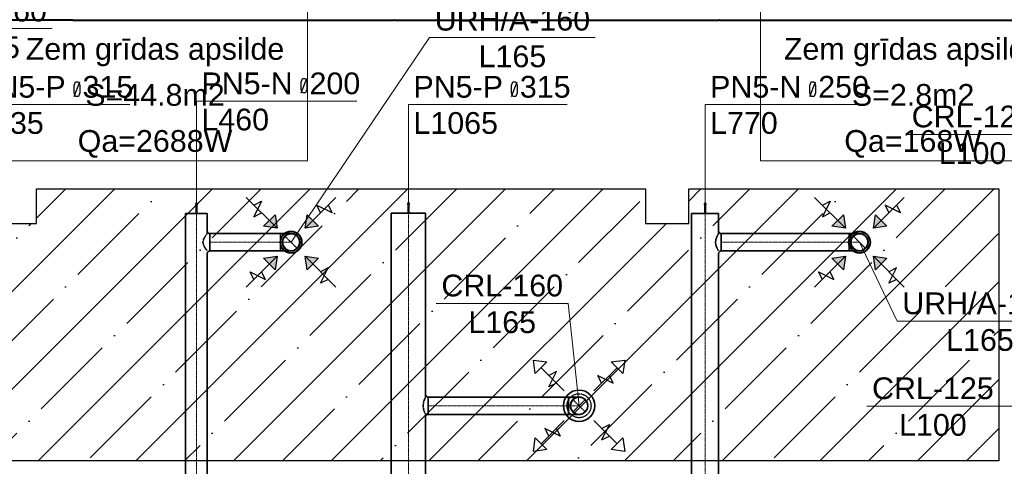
# Model space of a CAD drawing. Header units: millimetres. Extents: x -134161 to 355560, y -27497 to 30328.
# Tile 13 of 95: x -119211 to -110162, y 4075 to 8181. Entities that reach past the tile are written whole.
import ezdxf

# ---------------------------------------------------------------- set-up
doc = ezdxf.new("R2010")
doc.units = ezdxf.units.MM
for name, pattern in [('CenterLine', [17.2, 13, -2, 0.2, -2]), ('HIDDEN', [9.525, 6.35, -3.175]), ('UnderCeiling', [6.7, 4.2, -1, 0.5, -1])]:
    doc.linetypes.add(name, pattern=pattern)
doc.layers.add('AVK-A_uzdevums', color=1, linetype='CONTINUOUS', lineweight=30)
for name, color, linetype in [('Dz1-Turpgaita', 7, 'CONTINUOUS'), ('Vent-PN5-N', 7, 'CONTINUOUS'), ('Vent-PN5-N-Iekarta', 7, 'CONTINUOUS'), ('Vent-PN5-N-Teksts-', 7, 'CONTINUOUS'), ('Vent-PN5-P', 7, 'CONTINUOUS'), ('Vent-PN5-P-Iekarta', 7, 'CONTINUOUS'), ('Vent-PN5-P-Plusmas bulta', 7, 'CONTINUOUS'), ('Vent-PN5-P-Teksts-', 7, 'CONTINUOUS'), ('Vent-PN6-P-Teksts-', 7, 'CONTINUOUS'), ('Vent-PN8-N-Teksts-', 7, 'CONTINUOUS'), ('Vent-PN9-N-Plusmas bulta', 7, 'CONTINUOUS'), ('Vent-PN9-N-Teksts-', 7, 'CONTINUOUS')]:
    doc.layers.add(name, color=color, linetype=linetype)
doc.styles.add('Arial', font='arial.ttf', dxfattribs={"height": 187.5})

# ---------------------------------------------------------------- blocks, each defined once
blk = doc.blocks.new('*U147')
at = {"layer": 'Vent-PN5-N-Teksts-', "color": 7, "linetype": 'Continuous', "lineweight": 15}
for p, q in [((15430.1, 6135, 2300), (16703.1, 8016.3, 2300)), ((16703.1, 8016.3, 2300), (18226.2, 8016.3, 2300))]:
    blk.add_line(p, q, dxfattribs=at)
at = {"layer": 'Vent-PN5-N-Teksts-', "color": 7, "linetype": 'Continuous', "lineweight": 25, "style": 'Arial'}
for s, p in [('URH/A-160', (16750.4, 8081.3, 2300)), ('L165', (17153.9, 7744.4, 2300))]:
    blk.add_text(s, height=200, dxfattribs=at).set_placement(p)
blk = doc.blocks.new('*U148')
at = {"layer": 'Vent-PN5-N-Teksts-', "color": 7, "linetype": 'Continuous', "lineweight": 15}
for p, q in [((20654.3, 6135, 2300), (21000.2, 5408.5, 2300)), ((21000.2, 5408.5, 2300), (22523.3, 5408.5, 2300))]:
    blk.add_line(p, q, dxfattribs=at)
at = {"layer": 'Vent-PN5-N-Teksts-', "color": 7, "linetype": 'Continuous', "lineweight": 25, "style": 'Arial'}
for s, p in [('URH/A-160', (21047.5, 5473.5, 2300)), ('L165', (21451, 5136.6, 2300))]:
    blk.add_text(s, height=200, dxfattribs=at).set_placement(p)
blk = doc.blocks.new('*U167')
at = {"layer": 'Vent-PN5-P-Teksts-', "color": 7, "linetype": 'Continuous', "lineweight": 15}
for p, q in [((11176.8, 4631.9, 2300), (12020.5, 8099.5, 2300)), ((12020.5, 8099.5, 2300), (13233.2, 8099.5, 2300))]:
    blk.add_line(p, q, dxfattribs=at)
at = {"layer": 'Vent-PN5-P-Teksts-', "color": 7, "linetype": 'Continuous', "lineweight": 25, "style": 'Arial'}
for s, p in [('CRL-160', (12067.8, 8164.5, 2300)), ('L165', (12316.1, 7827.7, 2300))]:
    blk.add_text(s, height=200, dxfattribs=at).set_placement(p)
blk = doc.blocks.new('*U173')
at = {"layer": 'Vent-PN5-P-Teksts-', "color": 7, "linetype": 'Continuous', "lineweight": 15}
for p, q in [((17977.5, 5572.1, 2300), (16764.8, 5572.1, 2300)), ((18077, 4631.9, 2300), (17977.5, 5572.1, 2300))]:
    blk.add_line(p, q, dxfattribs=at)
at = {"layer": 'Vent-PN5-P-Teksts-', "color": 7, "linetype": 'Continuous', "lineweight": 25, "style": 'Arial'}
for s, p in [('CRL-160', (16812.1, 5637.1, 2300)), ('L165', (17060.4, 5300.3, 2300))]:
    blk.add_text(s, height=200, dxfattribs=at).set_placement(p)
blk = doc.blocks.new('*U174')
at = {"layer": 'Vent-PN6-P-Teksts-', "color": 7, "linetype": 'Continuous', "lineweight": 15}
for p, q in [((22299.8, 7126.2, 2300), (21087.1, 7126.2, 2300)), ((22815, 5863.4, 2300), (22299.8, 7126.2, 2300))]:
    blk.add_line(p, q, dxfattribs=at)
at = {"layer": 'Vent-PN6-P-Teksts-', "color": 7, "linetype": 'Continuous', "lineweight": 25, "style": 'Arial'}
for s, p in [('CRL-125', (21134.4, 7191.2, 2300)), ('L100', (21382.7, 6854.4, 2300))]:
    blk.add_text(s, height=200, dxfattribs=at).set_placement(p)
blk = doc.blocks.new('*U175')
at = {"layer": 'Vent-PN6-P-Teksts-', "color": 7, "linetype": 'Continuous', "lineweight": 15}
for p, q in [((21935.5, 4627.6, 2300), (20722.8, 4627.6, 2300)), ((22815, 4627.6, 2300), (21935.5, 4627.6, 2300))]:
    blk.add_line(p, q, dxfattribs=at)
at = {"layer": 'Vent-PN6-P-Teksts-', "color": 7, "linetype": 'Continuous', "lineweight": 25, "style": 'Arial'}
for s, p in [('CRL-125', (20770.1, 4692.6, 2300)), ('L100', (21018.4, 4355.8, 2300))]:
    blk.add_text(s, height=200, dxfattribs=at).set_placement(p)
blk = doc.blocks.new('*U206')
at = {"layer": 'Vent-PN5-P-Plusmas bulta', "color": 7, "linetype": 'Continuous', "lineweight": 25}
for p, q in [((17674.7, 4928.2, 2205), (17657, 5052, 2205)), ((17657, 5052, 2205), (17780.7, 5034.3, 2205)), ((17674.7, 4928.2, 2205), (17657, 5052, 2205)), ((17657, 5052, 2205), (17780.7, 5034.3, 2205)), ((17780.7, 5034.3, 2205), (17674.7, 4928.2, 2205)), ((17939.8, 4769.1, 2205), (17727.7, 4981.3, 2205)), ((18214.2, 4769.1, 2205), (18426.3, 4981.3, 2205)), ((18373.3, 5034.3, 2205), (18497, 5052, 2205)), ((18373.3, 5034.3, 2205), (18497, 5052, 2205)), ((18479.4, 4928.2, 2205), (18373.3, 5034.3, 2205)), ((18497, 5052, 2205), (18479.4, 4928.2, 2205)), ((18497, 5052, 2205), (18479.4, 4928.2, 2205)), ((17798.4, 4804.5, 2205), (17869.1, 4945.9, 2205)), ((17869.1, 4945.9, 2205), (17798.4, 4910.5, 2205)), ((18284.9, 4839.8, 2205), (18249.6, 4910.5, 2205)), ((18249.6, 4910.5, 2205), (18391, 4839.8, 2205)), ((18391, 4839.8, 2205), (18355.6, 4910.5, 2205)), ((17869.1, 4839.8, 2205), (17798.4, 4804.5, 2205)), ((17939.8, 4494.8, 2205), (17727.7, 4282.6, 2205)), ((18214.2, 4494.8, 2205), (18426.3, 4282.6, 2205)), ((18284.9, 4424.1, 2205), (18355.6, 4459.4, 2205)), ((18355.6, 4459.4, 2205), (18284.9, 4318, 2205)), ((17904.5, 4353.3, 2205), (17763.1, 4424.1, 2205)), ((17763.1, 4424.1, 2205), (17798.4, 4353.3, 2205)), ((17869.1, 4424.1, 2205), (17904.5, 4353.3, 2205)), ((18284.9, 4318, 2205), (18355.6, 4353.3, 2205)), ((17657, 4211.9, 2205), (17674.7, 4335.7, 2205)), ((17657, 4211.9, 2205), (17674.7, 4335.7, 2205)), ((17674.7, 4335.7, 2205), (17780.7, 4229.6, 2205)), ((18373.3, 4229.6, 2205), (18479.4, 4335.7, 2205)), ((18479.4, 4335.7, 2205), (18497, 4211.9, 2205)), ((18479.4, 4335.7, 2205), (18497, 4211.9, 2205)), ((17780.7, 4229.6, 2205), (17657, 4211.9, 2205)), ((17780.7, 4229.6, 2205), (17657, 4211.9, 2205)), ((18497, 4211.9, 2205), (18373.3, 4229.6, 2205)), ((18497, 4211.9, 2205), (18373.3, 4229.6, 2205))]:
    blk.add_line(p, q, dxfattribs=at)
blk = doc.blocks.new('*U207')
at = {"layer": 'Vent-PN5-P', "color": 5, "linetype": 'UnderCeiling', "lineweight": 35}
for p, q in [((16350.9, 4743.9, 2700), (16350.9, 4519.9, 2700)), ((16662.9, 4705.9, 2730.6), (16655.4, 4688.5, 2756.6)), ((16665.9, 4711.9, 2700), (16662.9, 4705.9, 2730.6)), ((16665.9, 4743.9, 2700), (16665.9, 4711.9, 2700)), ((16647.4, 4662.6, 2773.9), (16644, 4631.9, 2780)), ((16644, 4631.9, 2780), (16647.4, 4601.3, 2773.9)), ((16655.4, 4688.5, 2756.6), (16647.4, 4662.6, 2773.9)), ((16647.4, 4601.3, 2773.9), (16655.4, 4575.4, 2756.6)), ((16655.4, 4575.4, 2756.6), (16662.9, 4558, 2730.6)), ((16662.9, 4558, 2730.6), (16665.9, 4551.9, 2700)), ((16665.9, 4527.9, 2700), (16665.9, 4519.9, 2700))]:
    blk.add_line(p, q, dxfattribs=at)
at = {"layer": 'Vent-PN5-P', "color": 7, "linetype": 'CenterLine', "lineweight": 18}
blk.add_line((16508.4, 4743.9, 2700), (16508.4, 4519.9, 2700), dxfattribs=at)
at = {"layer": 'Vent-PN5-P', "color": 5, "linetype": 'UnderCeiling', "lineweight": 35}
blk.add_ellipse((16689.9, 4735.9, 2700), major_axis=(-24, 0), ratio=1, start_param=0, end_param=1.570796, dxfattribs=at)
at = {"layer": 'Vent-PN5-P', "color": 5, "linetype": 'UnderCeiling', "lineweight": 35, "extrusion": (1, 0, 0)}
blk.add_ellipse((16689.9, 4631.9, 2700), major_axis=(0, 80), ratio=1, start_param=0, end_param=3.141593, dxfattribs=at)
at = {"layer": 'Vent-PN5-P', "color": 5, "linetype": 'UnderCeiling', "lineweight": 35, "extrusion": (0, 0, -1)}
blk.add_ellipse((16689.9, 4527.9, 2700), major_axis=(-24, 0), ratio=1, start_param=0, end_param=1.570796, dxfattribs=at)
blk = doc.blocks.new('*U208')
at = {"layer": 'Vent-PN5-P', "color": 5, "linetype": 'UnderCeiling', "lineweight": 35}
for p, q in [((16350.9, 4743.9, 2700), (16350.9, 6402, 2700)), ((16665.9, 4743.9, 2700), (16665.9, 6402, 2700))]:
    blk.add_line(p, q, dxfattribs=at)
at = {"layer": 'Vent-PN5-P', "color": 7, "linetype": 'CenterLine', "lineweight": 18}
blk.add_line((16508.4, 4743.9, 2700), (16508.4, 6402, 2700), dxfattribs=at)
blk = doc.blocks.new('*U209')
at = {"layer": 'Vent-PN5-P', "color": 5, "linetype": 'UnderCeiling', "lineweight": 35}
for p, q in [((17981, 4711.9, 2700), (16689.9, 4711.9, 2700)), ((17981, 4551.9, 2700), (16689.9, 4551.9, 2700))]:
    blk.add_line(p, q, dxfattribs=at)
at = {"layer": 'Vent-PN5-P', "color": 7, "linetype": 'CenterLine', "lineweight": 18}
blk.add_line((17981, 4631.9, 2700), (16689.9, 4631.9, 2700), dxfattribs=at)
blk = doc.blocks.new('*U210')
at = {"layer": 'Vent-PN5-P-Iekarta', "color": 5, "linetype": 'Continuous', "lineweight": 35}
for p, q in [((18020.4, 4688.5, 2247), (18046.4, 4705.9, 2247)), ((18046.4, 4705.9, 2247), (18077, 4711.9, 2247)), ((18077, 4711.9, 2247), (18107.6, 4705.9, 2247)), ((18107.6, 4705.9, 2247), (18133.6, 4688.5, 2247)), ((17997, 4631.9, 2247), (18003.1, 4662.6, 2247)), ((18003.1, 4601.3, 2247), (17997, 4631.9, 2247)), ((18003.1, 4662.6, 2247), (18020.4, 4688.5, 2247)), ((18133.6, 4688.5, 2247), (18150.9, 4662.6, 2247)), ((18150.9, 4662.6, 2247), (18157, 4631.9, 2247)), ((18157, 4631.9, 2247), (18150.9, 4601.3, 2247)), ((18020.4, 4575.4, 2247), (18003.1, 4601.3, 2247)), ((18046.4, 4558, 2247), (18020.4, 4575.4, 2247)), ((18077, 4551.9, 2247), (18046.4, 4558, 2247)), ((18107.6, 4558, 2247), (18077, 4551.9, 2247)), ((18133.6, 4575.4, 2247), (18107.6, 4558, 2247)), ((18150.9, 4601.3, 2247), (18133.6, 4575.4, 2247))]:
    blk.add_line(p, q, dxfattribs=at)
for centre, radius in [((18077, 4631.9, 2235), 144), ((18077, 4631.9, 2300), 80), ((18077, 4631.9, 2247), 2.5)]:
    blk.add_circle(centre, radius, dxfattribs=at)
at = {"layer": 'Vent-PN5-P-Iekarta', "color": 7, "linetype": 'HIDDEN', "lineweight": -3}
blk.add_circle((18077, 4631.9, 2200), 110, dxfattribs=at)
blk = doc.blocks.new('*U211')
at = {"layer": 'Vent-PN5-P', "color": 7, "linetype": 'Continuous', "lineweight": -3}
blk.add_line((18077, 4631.9, 2354), (18077, 4631.9, 2353), dxfattribs=at)
blk = doc.blocks.new('*U212')
at = {"layer": 'Vent-PN5-P', "color": 7, "linetype": 'UnderCeiling', "lineweight": 18}
for p, q in [((18020.4, 4688.5, 2604), (18133.6, 4575.4, 2604)), ((18133.6, 4688.5, 2604), (18020.4, 4575.4, 2604))]:
    blk.add_line(p, q, dxfattribs=at)
at = {"layer": 'Vent-PN5-P', "color": 5, "linetype": 'UnderCeiling', "lineweight": 35, "extrusion": (-1, 0, 0)}
blk.add_ellipse((17981, 4631.9, 2700), major_axis=(0, -80), ratio=1, start_param=0, end_param=3.141593, dxfattribs=at)
at = {"layer": 'Vent-PN5-P', "color": 5, "linetype": 'UnderCeiling', "lineweight": 35, "extrusion": (0, -1, 0)}
for centre in [(17981, 4711.9, 2604), (17981, 4551.9, 2604)]:
    blk.add_ellipse(centre, major_axis=(96, 0), ratio=1, start_param=0, end_param=1.570796, dxfattribs=at)
at = {"layer": 'Vent-PN5-P', "color": 7, "linetype": 'HIDDEN', "lineweight": -3, "extrusion": (0, 0, -1)}
blk.add_ellipse((18077, 4631.9, 2604), major_axis=(0, -80), ratio=1, start_param=0, end_param=3.141593, dxfattribs=at)
at = {"layer": 'Vent-PN5-P', "color": 5, "linetype": 'UnderCeiling', "lineweight": 35, "extrusion": (0, 0, -1)}
blk.add_ellipse((18077, 4631.9, 2604), major_axis=(0, 80), ratio=1, start_param=0, end_param=3.141593, dxfattribs=at)
at = {"layer": 'Vent-PN5-P', "color": 7, "linetype": 'CenterLine', "lineweight": 18, "extrusion": (0, -1, 0)}
blk.add_ellipse((17981, 4631.9, 2604), major_axis=(96, 0), ratio=1, start_param=0, end_param=1.570796, dxfattribs=at)
blk = doc.blocks.new('*U281')
at = {"layer": 'Vent-PN5-N', "color": 1, "linetype": 'UnderCeiling', "lineweight": 35}
for p, q in [((14459.8, 6247, 2700), (14459.8, 6023, 2700)), ((14659.8, 6247, 2700), (14659.8, 6215, 2700)), ((14627.2, 6165.6, 2773.9), (14619.8, 6135, 2780)), ((14642.3, 6191.6, 2756.6), (14627.2, 6165.6, 2773.9)), ((14655, 6208.9, 2730.6), (14642.3, 6191.6, 2756.6)), ((14659.8, 6215, 2700), (14655, 6208.9, 2730.6)), ((14619.8, 6135, 2780), (14627.2, 6104.4, 2773.9)), ((14627.2, 6104.4, 2773.9), (14642.3, 6078.5, 2756.6)), ((14642.3, 6078.5, 2756.6), (14655, 6061.1, 2730.6)), ((14655, 6061.1, 2730.6), (14659.8, 6055, 2700)), ((14659.8, 6031, 2700), (14659.8, 6023, 2700))]:
    blk.add_line(p, q, dxfattribs=at)
at = {"layer": 'Vent-PN5-N', "color": 7, "linetype": 'CenterLine', "lineweight": 18}
blk.add_line((14559.8, 6247, 2700), (14559.8, 6023, 2700), dxfattribs=at)
at = {"layer": 'Vent-PN5-N', "color": 1, "linetype": 'UnderCeiling', "lineweight": 35}
blk.add_ellipse((14683.8, 6239, 2700), major_axis=(-24, 0), ratio=1, start_param=0, end_param=1.570796, dxfattribs=at)
at = {"layer": 'Vent-PN5-N', "color": 1, "linetype": 'UnderCeiling', "lineweight": 35, "extrusion": (1, 0, 0)}
blk.add_ellipse((14683.8, 6135, 2700), major_axis=(0, 80), ratio=1, start_param=0, end_param=3.141593, dxfattribs=at)
at = {"layer": 'Vent-PN5-N', "color": 1, "linetype": 'UnderCeiling', "lineweight": 35, "extrusion": (0, 0, -1)}
blk.add_ellipse((14683.8, 6031, 2700), major_axis=(-24, 0), ratio=1, start_param=0, end_param=1.570796, dxfattribs=at)
blk = doc.blocks.new('*U282')
at = {"layer": 'Vent-PN5-N', "color": 1, "linetype": 'UnderCeiling', "lineweight": 35}
for p, q in [((14459.8, 6247, 2700), (14459.8, 6398.6, 2700)), ((14659.8, 6247, 2700), (14659.8, 6398.6, 2700))]:
    blk.add_line(p, q, dxfattribs=at)
at = {"layer": 'Vent-PN5-N', "color": 7, "linetype": 'CenterLine', "lineweight": 18}
blk.add_line((14559.8, 6247, 2700), (14559.8, 6398.6, 2700), dxfattribs=at)
blk = doc.blocks.new('*U283')
at = {"layer": 'Vent-PN5-N', "color": 1, "linetype": 'UnderCeiling', "lineweight": 35}
for p, q in [((15334.1, 6215, 2700), (14683.8, 6215, 2700)), ((15334.1, 6055, 2700), (14683.8, 6055, 2700))]:
    blk.add_line(p, q, dxfattribs=at)
at = {"layer": 'Vent-PN5-N', "color": 7, "linetype": 'CenterLine', "lineweight": 18}
blk.add_line((15334.1, 6135, 2700), (14683.8, 6135, 2700), dxfattribs=at)
blk = doc.blocks.new('*U284')
at = {"layer": 'Vent-PN5-N', "color": 1, "linetype": 'UnderCeiling', "lineweight": 35}
for p, q in [((19110.1, 6247, 2700), (19110.1, 6023, 2700)), ((19360.1, 6247, 2700), (19360.1, 6215, 2700)), ((19335.9, 6165.6, 2773.9), (19331.1, 6135, 2780)), ((19346.5, 6191.6, 2756.6), (19335.9, 6165.6, 2773.9)), ((19356.3, 6208.9, 2730.6), (19346.5, 6191.6, 2756.6)), ((19360.1, 6215, 2700), (19356.3, 6208.9, 2730.6)), ((19331.1, 6135, 2780), (19335.9, 6104.4, 2773.9)), ((19335.9, 6104.4, 2773.9), (19346.5, 6078.5, 2756.6)), ((19346.5, 6078.5, 2756.6), (19356.3, 6061.1, 2730.6)), ((19356.3, 6061.1, 2730.6), (19360.1, 6055, 2700)), ((19360.1, 6031, 2700), (19360.1, 6023, 2700))]:
    blk.add_line(p, q, dxfattribs=at)
at = {"layer": 'Vent-PN5-N', "color": 7, "linetype": 'CenterLine', "lineweight": 18}
blk.add_line((19235.1, 6247, 2700), (19235.1, 6023, 2700), dxfattribs=at)
at = {"layer": 'Vent-PN5-N', "color": 1, "linetype": 'UnderCeiling', "lineweight": 35}
blk.add_ellipse((19384.1, 6239, 2700), major_axis=(-24, 0), ratio=1, start_param=0, end_param=1.570796, dxfattribs=at)
at = {"layer": 'Vent-PN5-N', "color": 1, "linetype": 'UnderCeiling', "lineweight": 35, "extrusion": (1, 0, 0)}
blk.add_ellipse((19384.1, 6135, 2700), major_axis=(0, 80), ratio=1, start_param=0, end_param=3.141593, dxfattribs=at)
at = {"layer": 'Vent-PN5-N', "color": 1, "linetype": 'UnderCeiling', "lineweight": 35, "extrusion": (0, 0, -1)}
blk.add_ellipse((19384.1, 6031, 2700), major_axis=(-24, 0), ratio=1, start_param=0, end_param=1.570796, dxfattribs=at)
blk = doc.blocks.new('*U285')
at = {"layer": 'Vent-PN5-N', "color": 1, "linetype": 'UnderCeiling', "lineweight": 35}
for p, q in [((19110.1, 6247, 2700), (19110.1, 6398.6, 2700)), ((19360.1, 6247, 2700), (19360.1, 6398.6, 2700))]:
    blk.add_line(p, q, dxfattribs=at)
at = {"layer": 'Vent-PN5-N', "color": 7, "linetype": 'CenterLine', "lineweight": 18}
blk.add_line((19235.1, 6247, 2700), (19235.1, 6398.6, 2700), dxfattribs=at)
blk = doc.blocks.new('*U286')
at = {"layer": 'Vent-PN5-N', "color": 1, "linetype": 'UnderCeiling', "lineweight": 35}
for p, q in [((20558.3, 6215, 2700), (19384.1, 6215, 2700)), ((20558.3, 6055, 2700), (19384.1, 6055, 2700))]:
    blk.add_line(p, q, dxfattribs=at)
at = {"layer": 'Vent-PN5-N', "color": 7, "linetype": 'CenterLine', "lineweight": 18}
blk.add_line((20558.3, 6135, 2700), (19384.1, 6135, 2700), dxfattribs=at)
blk = doc.blocks.new('*U291')
at = {"layer": 'Vent-PN9-N-Plusmas bulta', "linetype": 'Continuous', "lineweight": 25}
for points in [[(20507.6, 6387.8), (20525.3, 6264.1), (20401.6, 6281.8)], [(20907.1, 6281.8), (20783.4, 6264.1), (20801.1, 6387.8)], [(20401.6, 5988.3), (20525.3, 6006), (20507.6, 5882.2)], [(20801.1, 5882.2), (20783.4, 6006), (20907.1, 5988.3)]]:
    blk.add_hatch(color=7, dxfattribs=at).paths.add_polyline_path(points, flags=0)
at = {"layer": 'Vent-PN9-N-Plusmas bulta', "color": 7, "linetype": 'Continuous', "lineweight": 25}
for p, q in [((20525.3, 6264.1, 2237), (20242.5, 6546.9, 2237)), ((20783.4, 6264.1, 2237), (21066.2, 6546.9, 2237)), ((20313.2, 6476.2, 2237), (20383.9, 6511.6, 2237)), ((20383.9, 6511.6, 2237), (20313.2, 6370.1, 2237)), ((21030.9, 6405.5, 2237), (20889.5, 6476.2, 2237)), ((20889.5, 6476.2, 2237), (20924.8, 6405.5, 2237)), ((20995.5, 6476.2, 2237), (21030.9, 6405.5, 2237)), ((20313.2, 6370.1, 2237), (20383.9, 6405.5, 2237)), ((20507.6, 6387.8, 2237), (20525.3, 6264.1, 2237)), ((20783.4, 6264.1, 2237), (20801.1, 6387.8, 2237)), ((20525.3, 6264.1, 2237), (20401.6, 6281.8, 2237)), ((20907.1, 6281.8, 2237), (20783.4, 6264.1, 2237)), ((20525.3, 6006, 2237), (20242.5, 5723.1, 2237)), ((20401.6, 5988.3, 2237), (20525.3, 6006, 2237)), ((20525.3, 6006, 2237), (20507.6, 5882.2, 2237)), ((20783.4, 6006, 2237), (21066.2, 5723.1, 2237)), ((20801.1, 5882.2, 2237), (20783.4, 6006, 2237)), ((20783.4, 6006, 2237), (20907.1, 5988.3, 2237)), ((20924.8, 5758.5, 2237), (20995.5, 5899.9, 2237)), ((20995.5, 5899.9, 2237), (20924.8, 5864.6, 2237)), ((20313.2, 5793.9, 2237), (20277.8, 5864.6, 2237)), ((20277.8, 5864.6, 2237), (20419.2, 5793.9, 2237)), ((20419.2, 5793.9, 2237), (20383.9, 5864.6, 2237)), ((20995.5, 5793.9, 2237), (20924.8, 5758.5, 2237))]:
    blk.add_line(p, q, dxfattribs=at)
for points in [[(20507.6, 6387.8, 2237), (20525.3, 6264.1, 2237), (20401.6, 6281.8, 2237)], [(20907.1, 6281.8, 2237), (20783.4, 6264.1, 2237), (20801.1, 6387.8, 2237)], [(20401.6, 5988.3, 2237), (20525.3, 6006, 2237), (20507.6, 5882.2, 2237)], [(20801.1, 5882.2, 2237), (20783.4, 6006, 2237), (20907.1, 5988.3, 2237)]]:
    blk.add_3dface(points, dxfattribs=at)
blk = doc.blocks.new('*U292')
at = {"layer": 'Vent-PN5-N-Iekarta', "color": 1, "linetype": 'Continuous', "lineweight": 35}
for centre, radius in [((20654.3, 6135, 2300), 100), ((20654.3, 6135, 2287), 97.5), ((20654.3, 6135, 2289), 80), ((20654.3, 6135, 2300), 78)]:
    blk.add_circle(centre, radius, dxfattribs=at)
blk = doc.blocks.new('*U293')
at = {"layer": 'Vent-PN5-N', "color": 7, "linetype": 'Continuous', "lineweight": -3}
blk.add_line((20654.3, 6135, 2550), (20654.3, 6135, 2549), dxfattribs=at)
blk = doc.blocks.new('*U294')
at = {"layer": 'Vent-PN5-N', "color": 7, "linetype": 'UnderCeiling', "lineweight": 18}
blk.add_line((20597.8, 6191.6, 2604), (20710.9, 6078.5, 2604), dxfattribs=at)
at = {"layer": 'Vent-PN5-N', "color": 1, "linetype": 'UnderCeiling', "lineweight": 35, "extrusion": (-1, 0, 0)}
blk.add_ellipse((20558.3, 6135, 2700), major_axis=(0, -80), ratio=1, start_param=0, end_param=3.141593, dxfattribs=at)
at = {"layer": 'Vent-PN5-N', "color": 1, "linetype": 'UnderCeiling', "lineweight": 35, "extrusion": (0, -1, 0)}
for centre in [(20558.3, 6215, 2604), (20558.3, 6055, 2604)]:
    blk.add_ellipse(centre, major_axis=(96, 0), ratio=1, start_param=0, end_param=1.570796, dxfattribs=at)
at = {"layer": 'Vent-PN5-N', "color": 7, "linetype": 'HIDDEN', "lineweight": -3, "extrusion": (0, 0, -1)}
blk.add_ellipse((20654.3, 6135, 2604), major_axis=(0, -80), ratio=1, start_param=0, end_param=3.141593, dxfattribs=at)
at = {"layer": 'Vent-PN5-N', "color": 1, "linetype": 'UnderCeiling', "lineweight": 35, "extrusion": (0, 0, -1)}
blk.add_ellipse((20654.3, 6135, 2604), major_axis=(0, 80), ratio=1, start_param=0, end_param=3.141593, dxfattribs=at)
at = {"layer": 'Vent-PN5-N', "color": 7, "linetype": 'CenterLine', "lineweight": 18, "extrusion": (0, -1, 0)}
blk.add_ellipse((20558.3, 6135, 2604), major_axis=(96, 0), ratio=1, start_param=0, end_param=1.570796, dxfattribs=at)
blk = doc.blocks.new('*U295')
at = {"layer": 'Vent-PN9-N-Plusmas bulta', "linetype": 'Continuous', "lineweight": 25}
for points in [[(15283.4, 6387.8), (15301.1, 6264.1), (15177.3, 6281.8)], [(15682.9, 6281.8), (15559.2, 6264.1), (15576.8, 6387.8)], [(15177.3, 5988.3), (15301.1, 6006), (15283.4, 5882.2)], [(15576.8, 5882.2), (15559.2, 6006), (15682.9, 5988.3)]]:
    blk.add_hatch(color=7, dxfattribs=at).paths.add_polyline_path(points, flags=0)
at = {"layer": 'Vent-PN9-N-Plusmas bulta', "color": 7, "linetype": 'Continuous', "lineweight": 25}
for p, q in [((15301.1, 6264.1, 2237), (15018.2, 6546.9, 2237)), ((15559.2, 6264.1, 2237), (15842, 6546.9, 2237)), ((15088.9, 6476.2, 2237), (15159.6, 6511.6, 2237)), ((15159.6, 6511.6, 2237), (15088.9, 6370.1, 2237)), ((15806.6, 6405.5, 2237), (15665.2, 6476.2, 2237)), ((15665.2, 6476.2, 2237), (15700.6, 6405.5, 2237)), ((15771.3, 6476.2, 2237), (15806.6, 6405.5, 2237)), ((15088.9, 6370.1, 2237), (15159.6, 6405.5, 2237)), ((15283.4, 6387.8, 2237), (15301.1, 6264.1, 2237)), ((15559.2, 6264.1, 2237), (15576.8, 6387.8, 2237)), ((15301.1, 6264.1, 2237), (15177.3, 6281.8, 2237)), ((15682.9, 6281.8, 2237), (15559.2, 6264.1, 2237)), ((15301.1, 6006, 2237), (15018.2, 5723.1, 2237)), ((15177.3, 5988.3, 2237), (15301.1, 6006, 2237)), ((15301.1, 6006, 2237), (15283.4, 5882.2, 2237)), ((15559.2, 6006, 2237), (15842, 5723.1, 2237)), ((15576.8, 5882.2, 2237), (15559.2, 6006, 2237)), ((15559.2, 6006, 2237), (15682.9, 5988.3, 2237)), ((15700.6, 5758.5, 2237), (15771.3, 5899.9, 2237)), ((15771.3, 5899.9, 2237), (15700.6, 5864.6, 2237)), ((15088.9, 5793.9, 2237), (15053.6, 5864.6, 2237)), ((15053.6, 5864.6, 2237), (15195, 5793.9, 2237)), ((15195, 5793.9, 2237), (15159.6, 5864.6, 2237)), ((15771.3, 5793.9, 2237), (15700.6, 5758.5, 2237))]:
    blk.add_line(p, q, dxfattribs=at)
for points in [[(15283.4, 6387.8, 2237), (15301.1, 6264.1, 2237), (15177.3, 6281.8, 2237)], [(15682.9, 6281.8, 2237), (15559.2, 6264.1, 2237), (15576.8, 6387.8, 2237)], [(15177.3, 5988.3, 2237), (15301.1, 6006, 2237), (15283.4, 5882.2, 2237)], [(15576.8, 5882.2, 2237), (15559.2, 6006, 2237), (15682.9, 5988.3, 2237)]]:
    blk.add_3dface(points, dxfattribs=at)
blk = doc.blocks.new('*U296')
at = {"layer": 'Vent-PN5-N-Iekarta', "color": 1, "linetype": 'Continuous', "lineweight": 35}
for centre, radius in [((15430.1, 6135, 2300), 100), ((15430.1, 6135, 2287), 97.5), ((15430.1, 6135, 2289), 80), ((15430.1, 6135, 2300), 78)]:
    blk.add_circle(centre, radius, dxfattribs=at)
blk = doc.blocks.new('*U297')
at = {"layer": 'Vent-PN5-N', "color": 7, "linetype": 'Continuous', "lineweight": -3}
blk.add_line((15430.1, 6135, 2550), (15430.1, 6135, 2549), dxfattribs=at)
blk = doc.blocks.new('*U298')
at = {"layer": 'Vent-PN5-N', "color": 7, "linetype": 'UnderCeiling', "lineweight": 18}
blk.add_line((15373.5, 6191.6, 2604), (15486.7, 6078.5, 2604), dxfattribs=at)
at = {"layer": 'Vent-PN5-N', "color": 1, "linetype": 'UnderCeiling', "lineweight": 35, "extrusion": (-1, 0, 0)}
blk.add_ellipse((15334.1, 6135, 2700), major_axis=(0, -80), ratio=1, start_param=0, end_param=3.141593, dxfattribs=at)
at = {"layer": 'Vent-PN5-N', "color": 1, "linetype": 'UnderCeiling', "lineweight": 35, "extrusion": (0, -1, 0)}
for centre in [(15334.1, 6215, 2604), (15334.1, 6055, 2604)]:
    blk.add_ellipse(centre, major_axis=(96, 0), ratio=1, start_param=0, end_param=1.570796, dxfattribs=at)
at = {"layer": 'Vent-PN5-N', "color": 7, "linetype": 'HIDDEN', "lineweight": -3, "extrusion": (0, 0, -1)}
blk.add_ellipse((15430.1, 6135, 2604), major_axis=(0, -80), ratio=1, start_param=0, end_param=3.141593, dxfattribs=at)
at = {"layer": 'Vent-PN5-N', "color": 1, "linetype": 'UnderCeiling', "lineweight": 35, "extrusion": (0, 0, -1)}
blk.add_ellipse((15430.1, 6135, 2604), major_axis=(0, 80), ratio=1, start_param=0, end_param=3.141593, dxfattribs=at)
at = {"layer": 'Vent-PN5-N', "color": 7, "linetype": 'CenterLine', "lineweight": 18, "extrusion": (0, -1, 0)}
blk.add_ellipse((15334.1, 6135, 2604), major_axis=(96, 0), ratio=1, start_param=0, end_param=1.570796, dxfattribs=at)
blk = doc.blocks.new('*U299')
at = {"layer": 'Vent-PN5-N', "color": 1, "linetype": 'UnderCeiling', "lineweight": 35}
for p, q in [((19110.1, 3679.9, 2700), (19110.1, 6023, 2700)), ((19360.1, 3679.9, 2700), (19360.1, 6023, 2700))]:
    blk.add_line(p, q, dxfattribs=at)
at = {"layer": 'Vent-PN5-N', "color": 7, "linetype": 'CenterLine', "lineweight": 18}
blk.add_line((19235.1, 3679.9, 2700), (19235.1, 6023, 2700), dxfattribs=at)
blk = doc.blocks.new('*U322')
at = {"layer": 'Vent-PN5-P-Teksts-', "color": 7, "linetype": 'Continuous', "lineweight": 25}
for p, q in [((17455.6, 7575.3, 2700), (17468.2, 7609.6, 2700)), ((17455.6, 7475.9, 2700), (17507.6, 7608.4, 2700)), ((17468.2, 7609.6, 2700), (17495, 7609.6, 2700)), ((17495, 7609.6, 2700), (17507.6, 7575.3, 2700)), ((17455.6, 7509, 2700), (17455.6, 7575.3, 2700)), ((17507.6, 7575.3, 2700), (17507.6, 7509, 2700)), ((17468.2, 7475.9, 2700), (17455.6, 7509, 2700)), ((17495, 7475.9, 2700), (17468.2, 7475.9, 2700)), ((17507.6, 7509, 2700), (17495, 7475.9, 2700))]:
    blk.add_line(p, q, dxfattribs=at)
at = {"layer": 'Vent-PN5-P-Teksts-', "color": 7, "linetype": 'Continuous', "lineweight": 15}
for p, q in [((16508.4, 6402, 2700), (16508.4, 7400.2, 2700)), ((16508.4, 7400.2, 2700), (17968.5, 7400.2, 2700))]:
    blk.add_line(p, q, dxfattribs=at)
at = {"layer": 'Vent-PN5-P-Teksts-', "color": 7, "linetype": 'Continuous', "lineweight": 25, "style": 'Arial'}
for s, p in [('PN5-P  315', (16555.1, 7464.4, 2700)), ('L1065', (16555.1, 7131.6, 2700))]:
    blk.add_text(s, height=200, dxfattribs=at).set_placement(p)
blk = doc.blocks.new('*U323')
at = {"layer": 'Vent-PN5-P-Teksts-', "color": 7, "linetype": 'Continuous', "lineweight": 25}
for p, q in [((13436.4, 7575.3, 2700), (13449, 7609.6, 2700)), ((13436.4, 7475.9, 2700), (13488.4, 7608.4, 2700)), ((13449, 7609.6, 2700), (13475.8, 7609.6, 2700)), ((13475.8, 7609.6, 2700), (13488.4, 7575.3, 2700)), ((13436.4, 7509, 2700), (13436.4, 7575.3, 2700)), ((13488.4, 7575.3, 2700), (13488.4, 7509, 2700)), ((13449, 7475.9, 2700), (13436.4, 7509, 2700)), ((13475.8, 7475.9, 2700), (13449, 7475.9, 2700)), ((13488.4, 7509, 2700), (13475.8, 7475.9, 2700))]:
    blk.add_line(p, q, dxfattribs=at)
at = {"layer": 'Vent-PN5-P-Teksts-', "color": 7, "linetype": 'Continuous', "lineweight": 15}
for p, q in [((12489.2, 6416.5, 2700), (12489.2, 7400.2, 2700)), ((12489.2, 7400.2, 2700), (13949.3, 7400.2, 2700))]:
    blk.add_line(p, q, dxfattribs=at)
at = {"layer": 'Vent-PN5-P-Teksts-', "color": 7, "linetype": 'Continuous', "lineweight": 25, "style": 'Arial'}
for s, p in [('PN5-P  315', (12535.9, 7464.4, 2700)), ('L935', (12535.9, 7131.6, 2700))]:
    blk.add_text(s, height=200, dxfattribs=at).set_placement(p)
blk = doc.blocks.new('*U333')
at = {"layer": 'Vent-PN5-P', "color": 5, "linetype": 'Continuous', "lineweight": 35}
for p, q in [((16508.4, 6502, 2700), (16499.4, 6482, 2700)), ((16499.4, 6482, 2700), (16505.4, 6482, 2700)), ((16505.4, 6482, 2700), (16505.4, 6402, 2700)), ((16517.4, 6482, 2700), (16508.4, 6502, 2700)), ((16511.4, 6402, 2700), (16511.4, 6482, 2700)), ((16511.4, 6482, 2700), (16517.4, 6482, 2700)), ((16665.9, 6402, 2700), (16350.9, 6402, 2700)), ((16505.4, 6402, 2700), (16511.4, 6402, 2700))]:
    blk.add_line(p, q, dxfattribs=at)
blk = doc.blocks.new('*U334')
at = {"layer": 'Vent-PN5-P', "color": 5, "linetype": 'UnderCeiling', "lineweight": 35}
for p, q in [((16350.9, 1411.9, 2700), (16350.9, 4519.9, 2700)), ((16665.9, 1411.9, 2700), (16665.9, 4519.9, 2700))]:
    blk.add_line(p, q, dxfattribs=at)
at = {"layer": 'Vent-PN5-P', "color": 7, "linetype": 'CenterLine', "lineweight": 18}
blk.add_line((16508.4, 1411.9, 2700), (16508.4, 4519.9, 2700), dxfattribs=at)
blk = doc.blocks.new('*U411')
at = {"layer": 'Vent-PN9-N-Teksts-', "color": 7, "linetype": 'Continuous', "lineweight": 25}
for p, q in [((15522.4, 7606.8, 2700), (15535, 7641, 2700)), ((15522.4, 7507.3, 2700), (15574.4, 7639.9, 2700)), ((15522.4, 7540.5, 2700), (15522.4, 7606.8, 2700)), ((15535, 7641, 2700), (15561.9, 7641, 2700)), ((15561.9, 7641, 2700), (15574.4, 7606.8, 2700)), ((15574.4, 7606.8, 2700), (15574.4, 7540.5, 2700)), ((15535, 7507.3, 2700), (15522.4, 7540.5, 2700)), ((15574.4, 7540.5, 2700), (15561.9, 7507.3, 2700)), ((15561.9, 7507.3, 2700), (15535, 7507.3, 2700))]:
    blk.add_line(p, q, dxfattribs=at)
at = {"layer": 'Vent-PN9-N-Teksts-', "color": 7, "linetype": 'Continuous', "lineweight": 15}
for p, q in [((14559.8, 6398.6, 2700), (14559.8, 7431.7, 2700)), ((14559.8, 7431.7, 2700), (16035.3, 7431.7, 2700))]:
    blk.add_line(p, q, dxfattribs=at)
at = {"layer": 'Vent-PN9-N-Teksts-', "color": 7, "linetype": 'Continuous', "lineweight": 25, "style": 'Arial'}
for s, p in [('PN5-N  200', (14606.5, 7495.9, 2700)), ('L460', (14606.5, 7163.3, 2700))]:
    blk.add_text(s, height=200, dxfattribs=at).set_placement(p)
blk = doc.blocks.new('*U414')
at = {"layer": 'Vent-PN5-N', "color": 1, "linetype": 'Continuous', "lineweight": 35}
for p, q in [((14559.8, 6498.6, 2700), (14550.8, 6478.6, 2700)), ((14550.8, 6478.6, 2700), (14556.8, 6478.6, 2700)), ((14556.8, 6478.6, 2700), (14556.8, 6398.6, 2700)), ((14568.8, 6478.6, 2700), (14559.8, 6498.6, 2700)), ((14562.8, 6398.6, 2700), (14562.8, 6478.6, 2700)), ((14562.8, 6478.6, 2700), (14568.8, 6478.6, 2700)), ((14659.8, 6398.6, 2700), (14459.8, 6398.6, 2700)), ((14556.8, 6398.6, 2700), (14562.8, 6398.6, 2700))]:
    blk.add_line(p, q, dxfattribs=at)
blk = doc.blocks.new('*U415')
at = {"layer": 'Vent-PN5-N', "color": 1, "linetype": 'UnderCeiling', "lineweight": 35}
for p, q in [((14459.8, 3622.4, 2700), (14459.8, 6023, 2700)), ((14659.8, 3622.4, 2700), (14659.8, 6023, 2700))]:
    blk.add_line(p, q, dxfattribs=at)
at = {"layer": 'Vent-PN5-N', "color": 7, "linetype": 'CenterLine', "lineweight": 18}
blk.add_line((14559.8, 3622.4, 2700), (14559.8, 6023, 2700), dxfattribs=at)
blk = doc.blocks.new('*U441')
at = {"layer": 'Vent-PN8-N-Teksts-', "color": 7, "linetype": 'Continuous', "lineweight": 25}
for p, q in [((20197.7, 7575.2, 2700), (20210.3, 7609.5, 2700)), ((20197.7, 7475.8, 2700), (20249.7, 7608.4, 2700)), ((20210.3, 7609.5, 2700), (20237.1, 7609.5, 2700)), ((20237.1, 7609.5, 2700), (20249.7, 7575.2, 2700)), ((20197.7, 7509, 2700), (20197.7, 7575.2, 2700)), ((20249.7, 7575.2, 2700), (20249.7, 7509, 2700)), ((20210.3, 7475.8, 2700), (20197.7, 7509, 2700)), ((20237.1, 7475.8, 2700), (20210.3, 7475.8, 2700)), ((20249.7, 7509, 2700), (20237.1, 7475.8, 2700))]:
    blk.add_line(p, q, dxfattribs=at)
at = {"layer": 'Vent-PN8-N-Teksts-', "color": 7, "linetype": 'Continuous', "lineweight": 15}
for p, q in [((19235.1, 6398.6, 2700), (19235.1, 7400.2, 2700)), ((19235.1, 7400.2, 2700), (20710.6, 7400.2, 2700))]:
    blk.add_line(p, q, dxfattribs=at)
at = {"layer": 'Vent-PN8-N-Teksts-', "color": 7, "linetype": 'Continuous', "lineweight": 25, "style": 'Arial'}
for s, p in [('PN5-N  250', (19281.8, 7464.4, 2700)), ('L770', (19281.8, 7131.8, 2700))]:
    blk.add_text(s, height=200, dxfattribs=at).set_placement(p)
blk = doc.blocks.new('*U446')
at = {"layer": 'Vent-PN5-N', "color": 1, "linetype": 'Continuous', "lineweight": 35}
for p, q in [((19235.1, 6498.6, 2700), (19226.1, 6478.6, 2700)), ((19226.1, 6478.6, 2700), (19232.1, 6478.6, 2700)), ((19232.1, 6478.6, 2700), (19232.1, 6398.6, 2700)), ((19244.1, 6478.6, 2700), (19235.1, 6498.6, 2700)), ((19238.1, 6398.6, 2700), (19238.1, 6478.6, 2700)), ((19238.1, 6478.6, 2700), (19244.1, 6478.6, 2700)), ((19360.1, 6398.6, 2700), (19110.1, 6398.6, 2700)), ((19232.1, 6398.6, 2700), (19238.1, 6398.6, 2700))]:
    blk.add_line(p, q, dxfattribs=at)
blk = doc.blocks.new('*U804')
at = {"layer": 'Dz1-Turpgaita', "color": 4, "linetype": 'UnderCeiling', "lineweight": 25}
for p, q in [((13423.9, 8180.3, 2800), (4471.4, 8180.3, 2800)), ((13423.9, 8174.3, 2800), (4471.4, 8174.3, 2800))]:
    blk.add_line(p, q, dxfattribs=at)
blk = doc.blocks.new('*U807')
at = {"layer": 'Dz1-Turpgaita', "color": 4, "linetype": 'UnderCeiling', "lineweight": 25}
for p, q in [((16376, 8180.3, 2800), (16374.8, 8180.3, 2800)), ((16383.2, 8174.3, 2800), (16374.8, 8174.3, 2800)), ((16376, 8180.3, 2800), (16376.2, 8180, 2801.1)), ((16376.2, 8180, 2801.1), (16376.9, 8179.4, 2802.1)), ((16376.9, 8179.4, 2802.1), (16377.8, 8178.4, 2802.8)), ((16377.8, 8178.4, 2802.8), (16379, 8177.3, 2803)), ((16379, 8177.3, 2803), (16380.1, 8178.4, 2802.8)), ((16380.1, 8178.4, 2802.8), (16381.1, 8179.4, 2802.1)), ((16381.1, 8179.4, 2802.1), (16381.8, 8180, 2801.1)), ((16381.8, 8180, 2801.1), (16382, 8180.3, 2800))]:
    blk.add_line(p, q, dxfattribs=at)
at = {"layer": 'Dz1-Turpgaita', "color": 4, "linetype": 'UnderCeiling', "lineweight": 25, "extrusion": (-1, 0, 0)}
for centre in [(16374.8, 8177.3, 2800), (16383.2, 8177.3, 2800)]:
    blk.add_ellipse(centre, major_axis=(0, -3), ratio=1, start_param=0, end_param=3.141593, dxfattribs=at)
at = {"layer": 'Dz1-Turpgaita', "color": 4, "linetype": 'UnderCeiling', "lineweight": 25}
blk.add_ellipse((16375.1, 8181.2, 2800), major_axis=(0, -0.9), ratio=1, start_param=0, end_param=1.570796, dxfattribs=at)
at = {"layer": 'Dz1-Turpgaita', "color": 4, "linetype": 'UnderCeiling', "lineweight": 25, "extrusion": (0, 1, 0)}
blk.add_ellipse((16379, 8181.3, 2800), major_axis=(-3, 0), ratio=1, start_param=0, end_param=3.141593, dxfattribs=at)
at = {"layer": 'Dz1-Turpgaita', "color": 4, "linetype": 'UnderCeiling', "lineweight": 25, "extrusion": (0, 0, -1)}
blk.add_ellipse((16382.9, 8181.2, 2800), major_axis=(0, -0.9), ratio=1, start_param=0, end_param=1.570796, dxfattribs=at)
blk = doc.blocks.new('*U808')
at = {"layer": 'Dz1-Turpgaita', "color": 4, "linetype": 'UnderCeiling', "lineweight": 25}
for p, q in [((16383.2, 8180.3, 2800), (19361.5, 8180.3, 2800)), ((16383.2, 8174.3, 2800), (19361.5, 8174.3, 2800))]:
    blk.add_line(p, q, dxfattribs=at)
blk = doc.blocks.new('*U811')
at = {"layer": 'Dz1-Turpgaita', "color": 4, "linetype": 'UnderCeiling', "lineweight": 25}
for p, q in [((19362.7, 8180.3, 2800), (19361.5, 8180.3, 2800)), ((19369.9, 8174.3, 2800), (19361.5, 8174.3, 2800)), ((19362.7, 8180.3, 2800), (19362.9, 8180, 2801.1)), ((19362.9, 8180, 2801.1), (19363.5, 8179.4, 2802.1)), ((19363.5, 8179.4, 2802.1), (19364.5, 8178.4, 2802.8)), ((19364.5, 8178.4, 2802.8), (19365.7, 8177.3, 2803)), ((19365.7, 8177.3, 2803), (19366.8, 8178.4, 2802.8)), ((19366.8, 8178.4, 2802.8), (19367.8, 8179.4, 2802.1)), ((19367.8, 8179.4, 2802.1), (19368.4, 8180, 2801.1)), ((19368.4, 8180, 2801.1), (19368.7, 8180.3, 2800))]:
    blk.add_line(p, q, dxfattribs=at)
at = {"layer": 'Dz1-Turpgaita', "color": 4, "linetype": 'UnderCeiling', "lineweight": 25, "extrusion": (-1, 0, 0)}
for centre in [(19361.5, 8177.3, 2800), (19369.9, 8177.3, 2800)]:
    blk.add_ellipse(centre, major_axis=(0, -3), ratio=1, start_param=0, end_param=3.141593, dxfattribs=at)
at = {"layer": 'Dz1-Turpgaita', "color": 4, "linetype": 'UnderCeiling', "lineweight": 25}
blk.add_ellipse((19361.8, 8181.2, 2800), major_axis=(0, -0.9), ratio=1, start_param=0, end_param=1.570796, dxfattribs=at)
at = {"layer": 'Dz1-Turpgaita', "color": 4, "linetype": 'UnderCeiling', "lineweight": 25, "extrusion": (0, 1, 0)}
blk.add_ellipse((19365.7, 8181.3, 2800), major_axis=(-3, 0), ratio=1, start_param=0, end_param=3.141593, dxfattribs=at)
at = {"layer": 'Dz1-Turpgaita', "color": 4, "linetype": 'UnderCeiling', "lineweight": 25, "extrusion": (0, 0, -1)}
blk.add_ellipse((19369.6, 8181.2, 2800), major_axis=(0, -0.9), ratio=1, start_param=0, end_param=1.570796, dxfattribs=at)
blk = doc.blocks.new('*U812')
at = {"layer": 'Dz1-Turpgaita', "color": 4, "linetype": 'UnderCeiling', "lineweight": 25}
for p, q in [((19369.9, 8180.3, 2800), (23815.3, 8180.3, 2800)), ((19369.9, 8174.3, 2800), (23815.3, 8174.3, 2800))]:
    blk.add_line(p, q, dxfattribs=at)
blk = doc.blocks.new('*U864')
at = {"layer": 'Dz1-Turpgaita', "color": 4, "linetype": 'UnderCeiling', "lineweight": 25}
for p, q in [((13432.3, 8180.3, 2800), (16374.8, 8180.3, 2800)), ((13432.3, 8174.3, 2800), (16374.8, 8174.3, 2800))]:
    blk.add_line(p, q, dxfattribs=at)
blk = doc.blocks.new('*U970')
at = {"layer": 'Dz1-Turpgaita', "color": 4, "linetype": 'UnderCeiling', "lineweight": 25}
for p, q in [((13423.9, 8180.3, 2800), (13425.1, 8180.3, 2800)), ((13423.9, 8174.3, 2800), (13432.3, 8174.3, 2800)), ((13425.1, 8180.3, 2800), (13425.3, 8180, 2801.1)), ((13425.3, 8180, 2801.1), (13425.9, 8179.4, 2802.1)), ((13425.9, 8179.4, 2802.1), (13426.9, 8178.4, 2802.8)), ((13426.9, 8178.4, 2802.8), (13428.1, 8177.3, 2803)), ((13428.1, 8177.3, 2803), (13429.2, 8178.4, 2802.8)), ((13429.2, 8178.4, 2802.8), (13430.2, 8179.4, 2802.1)), ((13430.2, 8179.4, 2802.1), (13430.8, 8180, 2801.1)), ((13430.8, 8180, 2801.1), (13431.1, 8180.3, 2800))]:
    blk.add_line(p, q, dxfattribs=at)
at = {"layer": 'Dz1-Turpgaita', "color": 4, "linetype": 'UnderCeiling', "lineweight": 25, "extrusion": (1, 0, 0)}
for centre in [(13423.9, 8177.3, 2800), (13432.3, 8177.3, 2800)]:
    blk.add_ellipse(centre, major_axis=(0, 3), ratio=1, start_param=0, end_param=3.141593, dxfattribs=at)
at = {"layer": 'Dz1-Turpgaita', "color": 4, "linetype": 'UnderCeiling', "lineweight": 25}
blk.add_ellipse((13424.2, 8181.2, 2800), major_axis=(0, -0.9), ratio=1, start_param=0, end_param=1.570796, dxfattribs=at)
at = {"layer": 'Dz1-Turpgaita', "color": 4, "linetype": 'UnderCeiling', "lineweight": 25, "extrusion": (0, 1, 0)}
blk.add_ellipse((13428.1, 8181.3, 2800), major_axis=(-3, 0), ratio=1, start_param=0, end_param=3.141593, dxfattribs=at)
at = {"layer": 'Dz1-Turpgaita', "color": 4, "linetype": 'UnderCeiling', "lineweight": 25, "extrusion": (0, 0, -1)}
blk.add_ellipse((13432, 8181.2, 2800), major_axis=(0, -0.9), ratio=1, start_param=0, end_param=1.570796, dxfattribs=at)
blk = doc.blocks.new('*U1103')
at = {"layer": 'AVK-A_uzdevums', "color": 7, "linetype": 'Continuous', "lineweight": 18}
for p, q in [((19744.8, 9000.9), (19744.8, 6884.6)), ((19744.8, 6884.6), (22550.5, 6884.6))]:
    blk.add_line(p, q, dxfattribs=at)
at = {"layer": 'AVK-A_uzdevums', "color": 7, "linetype": 'Continuous', "lineweight": 25, "style": 'Arial'}
for s, p in [('Zem grīdas apsilde', (19959.6, 7812.8)), ('S=2.8m2', (20584.6, 7389.6)), ('Qa=168W', (20514.7, 6966.3))]:
    blk.add_text(s, height=200, dxfattribs=at).set_placement(p)
blk = doc.blocks.new('*U1107')
at = {"layer": 'AVK-A_uzdevums', "color": 7, "linetype": 'Continuous', "lineweight": 18}
for p, q in [((12776.9, 6884.6), (12776.9, 9000.9)), ((12776.9, 9000.9), (15582.6, 9000.9)), ((15582.6, 9000.9), (15582.6, 6884.6)), ((12776.9, 5251.2), (12776.9, 6884.6)), ((15582.6, 6884.6), (12776.9, 6884.6))]:
    blk.add_line(p, q, dxfattribs=at)
at = {"layer": 'AVK-A_uzdevums', "color": 7, "linetype": 'Continuous', "lineweight": 18, "extrusion": (0, 0, -1)}
blk.add_circle((-12776.9, 5251.2), 50, dxfattribs=at)
at = {"layer": 'AVK-A_uzdevums', "color": 7, "linetype": 'Continuous', "lineweight": 25, "style": 'Arial'}
for s, p in [('Esošo apkure atslēgt!', (12836.3, 8659.3)), ('Zem grīdas apsilde', (12991.7, 7812.8)), ('S=44.8m2', (13539, 7389.6)), ('Qa=2688W', (13469.2, 6966.3))]:
    blk.add_text(s, height=200, dxfattribs=at).set_placement(p)

msp = doc.modelspace()

# ---------------------------------------------------------------- hatches: boundary and pattern name
at = {"layer": 'AVK-A_uzdevums'}
h = msp.add_hatch(dxfattribs=at)
h.set_pattern_fill('ANSI35', color=256, scale=100)
h.set_pattern_definition([(45, (-132147.1, 0), (-449.013, 449.013), []), (45, (-131698.1, 0), (-449.013, 449.013), [793.75, -158.75, 0, -158.75])])
h.paths.add_polyline_path([(-128296.7, 6625.1), (-125451.4, 6625.1), (-125451.4, 6342.8), (-125052.9, 6342.8), (-125052.9, 6625.1), (-119454.1, 6625.1), (-119454.1, 6307.6), (-119055.6, 6307.6), (-119055.6, 6625.1), (-113460.5, 6625.1), (-113460.5, 6307.6), (-113061.8, 6307.6), (-113061.8, 6625.1), (-110211.6, 6625.1), (-110211.6, 4125), (-128296.7, 4125)])

# ---------------------------------------------------------------- linework, layer by layer
msp.add_lwpolyline([(-128296.7, 6625.1), (-125451.4, 6625.1), (-125451.4, 6342.8), (-125052.9, 6342.8), (-125052.9, 6625.1), (-119454.1, 6625.1), (-119454.1, 6307.6), (-119055.6, 6307.6), (-119055.6, 6625.1), (-113460.5, 6625.1), (-113460.5, 6307.6), (-113061.8, 6307.6), (-113061.8, 6625.1), (-110211.6, 6625.1), (-110211.6, 4125), (-128296.7, 4125)], close=True, dxfattribs=at)

# ---------------------------------------------------------------- block references
for name in ['*U1107', '*U1103']:
    msp.add_blockref(name, (-132147.1, 0), dxfattribs=at)
at = {"layer": 'Dz1-Turpgaita'}
for name in ['*U804', '*U970', '*U864', '*U807', '*U808', '*U811', '*U812']:
    msp.add_blockref(name, (-132147.1, 0), dxfattribs=at)
at = {"layer": 'Vent-PN5-N'}
for name in ['*U414', '*U446', '*U282', '*U285', '*U281', '*U284', '*U283', '*U298', '*U286', '*U294', '*U297', '*U293', '*U415', '*U299']:
    msp.add_blockref(name, (-132147.1, 0), dxfattribs=at)
at = {"layer": 'Vent-PN5-N-Iekarta'}
for name in ['*U296', '*U292']:
    msp.add_blockref(name, (-132147.1, 0), dxfattribs=at)
at = {"layer": 'Vent-PN5-N-Teksts-'}
for name in ['*U147', '*U148']:
    msp.add_blockref(name, (-132147.1, 0), dxfattribs=at)
at = {"layer": 'Vent-PN5-P'}
for name in ['*U333', '*U208', '*U207', '*U209', '*U212', '*U211', '*U334']:
    msp.add_blockref(name, (-132147.1, 0), dxfattribs=at)
at = {"layer": 'Vent-PN5-P-Iekarta'}
msp.add_blockref('*U210', (-132147.1, 0), dxfattribs=at)
at = {"layer": 'Vent-PN5-P-Plusmas bulta'}
msp.add_blockref('*U206', (-132147.1, 0), dxfattribs=at)
at = {"layer": 'Vent-PN5-P-Teksts-'}
for name in ['*U167', '*U323', '*U322', '*U173']:
    msp.add_blockref(name, (-132147.1, 0), dxfattribs=at)
at = {"layer": 'Vent-PN6-P-Teksts-'}
for name in ['*U174', '*U175']:
    msp.add_blockref(name, (-132147.1, 0), dxfattribs=at)
at = {"layer": 'Vent-PN8-N-Teksts-'}
msp.add_blockref('*U441', (-132147.1, 0), dxfattribs=at)
at = {"layer": 'Vent-PN9-N-Plusmas bulta'}
for name in ['*U295', '*U291']:
    msp.add_blockref(name, (-132147.1, 0), dxfattribs=at)
at = {"layer": 'Vent-PN9-N-Teksts-'}
msp.add_blockref('*U411', (-132147.1, 0), dxfattribs=at)

doc.saveas('drawing.dxf')
